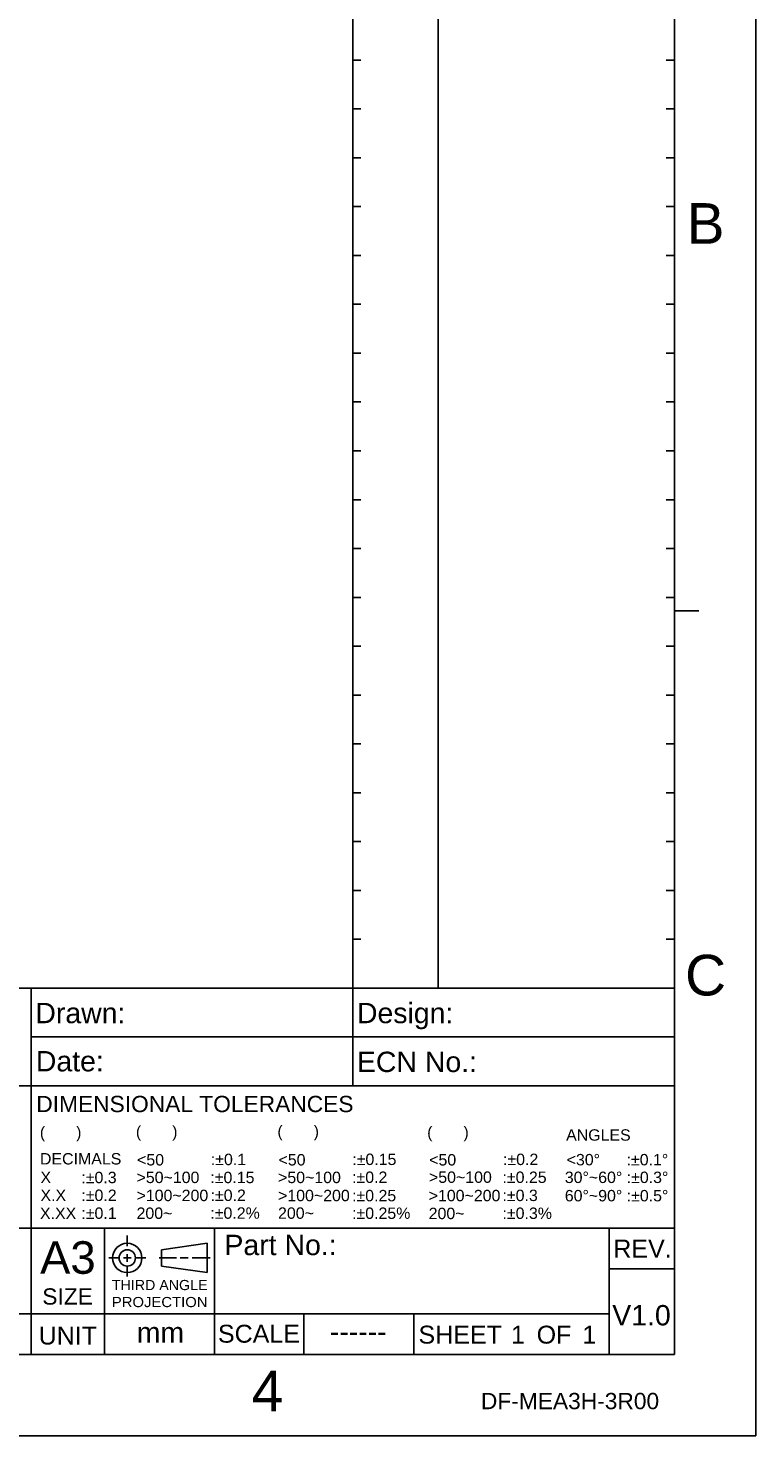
# Model space of a CAD drawing. Header units: millimetres. Extents: x -95 to 535, y -111 to 334.
# Tile 18 of 19: x 401 to 535, y -111 to 148. Entities that reach past the tile are written whole.
import ezdxf
from ezdxf.enums import TextEntityAlignment as Align

# ---------------------------------------------------------------- set-up
doc = ezdxf.new("R2010")
doc.units = ezdxf.units.MM
doc.header["$LTSCALE"] = 23.1
doc.layers.get('0').update_dxf_attribs({"linetype": 'CONTINUOUS'})
doc.layers.add('DIM', color=6, linetype='CONTINUOUS')
doc.layers.add('DRAWING FRAME', color=1, linetype='CONTINUOUS')
doc.styles.add('ARIAL', font='ARIAL.TTF')

msp = doc.modelspace()

# ---------------------------------------------------------------- linework, layer by layer
at = {"layer": 'DRAWING FRAME', "color": 4}
for p in [(535.4447, 334.3981), (535.4447, 334.3981), (-94.5553, -111.1019)]:
    msp.add_line(p, (535.4447, -111.1019), dxfattribs=at)
at = {"layer": 'DRAWING FRAME', "color": 3}
for p, q in [((461.1947, -28.6019), (461.1947, 319.3981)), ((476.9447, -28.6019), (476.9447, 319.3981)), ((520.4447, 319.3981), (520.4447, -96.1019)), ((462.6947, 142.3981), (461.1947, 142.3981)), ((520.4447, 142.3981), (518.9447, 142.3981)), ((462.6947, 133.3981), (461.1947, 133.3981)), ((520.4447, 133.3981), (518.9447, 133.3981)), ((462.6947, 124.3981), (461.1947, 124.3981)), ((520.4447, 124.3981), (518.9447, 124.3981)), ((462.6947, 115.3981), (461.1947, 115.3981)), ((520.4447, 115.3981), (518.9447, 115.3981)), ((462.6947, 106.3981), (461.1947, 106.3981)), ((520.4447, 106.3981), (518.9447, 106.3981)), ((462.6947, 97.3981), (461.1947, 97.3981)), ((520.4447, 97.3981), (518.9447, 97.3981)), ((462.6947, 88.3981), (461.1947, 88.3981)), ((520.4447, 88.3981), (518.9447, 88.3981)), ((462.6947, 79.3981), (461.1947, 79.3981)), ((520.4447, 79.3981), (518.9447, 79.3981)), ((462.6947, 70.3981), (461.1947, 70.3981)), ((520.4447, 70.3981), (518.9447, 70.3981)), ((462.6947, 61.3981), (461.1947, 61.3981)), ((520.4447, 61.3981), (518.9447, 61.3981)), ((462.6947, 52.3981), (461.1947, 52.3981)), ((520.4447, 52.3981), (518.9447, 52.3981)), ((462.6947, 43.3981), (461.1947, 43.3981)), ((520.4447, 43.3981), (518.9447, 43.3981)), ((520.4447, 40.8981), (524.9447, 40.8981)), ((520.4447, 40.8981), (524.9447, 40.8981)), ((462.6947, 34.3981), (461.1947, 34.3981)), ((520.4447, 34.3981), (518.9447, 34.3981)), ((462.6947, 25.3981), (461.1947, 25.3981)), ((520.4447, 25.3981), (518.9447, 25.3981)), ((462.6947, 16.3981), (461.1947, 16.3981)), ((520.4447, 16.3981), (518.9447, 16.3981)), ((462.6947, 7.3981), (461.1947, 7.3981)), ((520.4447, 7.3981), (518.9447, 7.3981)), ((462.6947, -1.6019), (461.1947, -1.6019)), ((520.4447, -1.6019), (518.9447, -1.6019)), ((462.6947, -10.6019), (461.1947, -10.6019)), ((520.4447, -10.6019), (518.9447, -10.6019)), ((462.6947, -19.6019), (461.1947, -19.6019)), ((520.4447, -19.6019), (518.9447, -19.6019)), ((520.4447, -28.6019), (292.4447, -28.6019)), ((401.9447, -28.6019), (401.9447, -72.8519)), ((461.1947, -28.6019), (461.1947, -46.6019)), ((520.4447, -37.6019), (401.9447, -37.6019)), ((520.4447, -46.6019), (292.4447, -46.6019)), ((520.4447, -72.8519), (292.4447, -72.8519)), ((401.9447, -72.8519), (401.9447, -96.1019)), ((415.4447, -72.8519), (415.4447, -96.1019)), ((435.6947, -72.8519), (435.6947, -96.1019)), ((508.4447, -72.8519), (508.4447, -96.1019)), ((520.4447, -80.3519), (508.4447, -80.3519)), ((508.4447, -88.6019), (292.4447, -88.6019)), ((452.1947, -88.6019), (452.1947, -96.1019)), ((472.4447, -88.6019), (472.4447, -96.1019)), ((520.4447, -96.1019), (-79.5553, -96.1019))]:
    msp.add_line(p, q, dxfattribs=at)
at = {"layer": 'DRAWING FRAME', "color": 1}
for p, q in [((419.6341, -76.1558), (419.6341, -74.1758)), ((419.6341, -77.6067), (419.6341, -79.0467)), ((434.3341, -75.6267), (425.9341, -76.8267)), ((425.9341, -76.8267), (425.9341, -79.8267)), ((434.3341, -75.6267), (434.3341, -81.0267)), ((418.1941, -78.3267), (416.2141, -78.3267)), ((418.9141, -78.3267), (420.3541, -78.3267)), ((419.6341, -79.7667), (419.6341, -81.7467)), ((421.0741, -78.3267), (423.0541, -78.3267)), ((428.6848, -78.3267), (425.4939, -78.3267)), ((425.9341, -79.8267), (434.3341, -81.0267)), ((429.4048, -78.3267), (430.8448, -78.3267)), ((431.5648, -78.3267), (434.9142, -78.3267))]:
    msp.add_line(p, q, dxfattribs=at)
for radius in [2.7, 1.5]:
    msp.add_circle((419.6341, -78.3267), radius, dxfattribs=at)

# ---------------------------------------------------------------- texts
at = {"color": 1, "linetype": 'Continuous', "style": 'ARIAL'}
for s, p in [('(       )', (403.5274, -56.2204)), ('(       )', (421.2262, -56.0905)), ('(       )', (447.2957, -56.0301)), ('(       )', (474.8874, -56.2068)), ('ANGLES  ', (500.4889, -56.7148)), ('DECIMALS', (403.5472, -61.1009)), ('<50', (421.4351, -61.2828)), (':%%p0.1', (435.0307, -61.2167)), ('<50', (447.5046, -61.2832)), (':%%p0.15', (461.091, -61.1984)), ('<50', (475.2595, -61.2906)), (':%%p0.2', (488.8597, -61.2055)), ('<30%%d      :%%p0.1%%d', (500.5877, -61.2629)), (':%%p0.3', (411.1728, -64.5444)), (':%%p0.15', (434.9379, -64.5414)), (':%%p0.2', (461.05, -64.4959)), (':%%p0.25', (488.7669, -64.5029)), ('30%%d~60%%d :%%p0.3%%d', (500.2488, -64.5168)), ('X', (403.6435, -64.5285)), ('>50~100', (421.3423, -64.5228)), ('>50~100', (447.4118, -64.5287)), ('>50~100', (475.2186, -64.4843)), ('X.X', (403.6435, -67.8322)), (':%%p0.2', (411.1728, -67.8263)), ('>100~200', (421.3423, -67.8478)), (':%%p0.2', (434.9802, -67.8222)), ('>100~200', (447.4118, -67.867)), (':%%p0.25', (461.05, -67.886)), ('>100~200', (475.1667, -67.8744)), (':%%p0.3', (488.7669, -67.8411)), ('60%%d~90%%d :%%p0.5%%d', (500.2488, -67.8954)), ('X.XX', (403.5489, -71.1453)), (':%%p0.1', (411.1728, -71.1229)), ('200~', (421.3423, -71.1248)), (':%%p0.2%', (434.9379, -71.1001)), ('200~', (447.4118, -71.1081)), (':%%p0.25%', (461.05, -71.1271)), ('200~', (475.1667, -71.1674)), (':%%p0.3%', (488.7669, -71.1342))]:
    msp.add_text(s, height=2.1, dxfattribs=at).set_placement(p)
at = {"layer": 'DIM', "style": 'ARIAL'}
for s, height, p in [('V1.0', 3.75, (508.9901, -90.7499)), ('mm', 3.75, (421.3875, -93.9306)), ('mm', 3.75, (421.3875, -93.9306)), ('------', 3.75, (456.966, -93.7596)), ('------', 3.75, (456.966, -93.7596)), ('1', 3.3, (490.3323, -94.1037)), ('1', 3.3, (490.3323, -94.1037)), ('1', 3.3, (503.4927, -94.1037)), ('1', 3.3, (503.4927, -94.1037))]:
    msp.add_text(s, height=height, dxfattribs=at).set_placement(p)
at = {"layer": 'DRAWING FRAME', "color": 1, "style": 'ARIAL'}
for s, p in [('B', (526.1821, 112.2911)), ('C', (526.1821, -26.2089)), ('4', (445.4536, -102.845))]:
    msp.add_text(s, height=7.5, dxfattribs=at).set_placement(p, align=Align.MIDDLE)
for s, height, p in [('Design:', 3.75, (461.9518, -35.0669)), ('Drawn:', 3.75, (402.7018, -35.0669)), ('Date:', 3.75, (402.7891, -43.944)), ('ECN No.:', 3.75, (461.9518, -44.0669)), ('DIMENSIONAL TOLERANCES', 3, (402.8721, -51.4553)), ('A3', 6, (403.5667, -81.2443)), ('Part No.:', 3.75, (437.5417, -77.8054)), ('REV.', 3.3, (509.1853, -78.2423)), ('SIZE', 3, (403.9784, -86.924)), ('SCALE', 3.3, (436.3422, -93.9323)), ('SHEET     OF', 3.3, (473.2884, -94.1037)), ('UNIT', 3.3, (403.3087, -94.276))]:
    msp.add_text(s, height=height, dxfattribs=at).set_placement(p)
at = {"layer": 'DRAWING FRAME', "color": 1, "linetype": 'ByBlock', "style": 'ARIAL'}
for s, width, p, p2 in [('THIRD ANGLE', 1.000794, (416.7929, -84.2488), (434.4173, -84.2488)), ('PROJECTION', 1.044018, (416.7929, -87.3868), (434.4174, -87.3868))]:
    msp.add_text(s, height=1.875, dxfattribs=dict(at, width=width)).set_placement(p, p2, align=Align.FIT)
at = {"layer": 'DRAWING FRAME', "style": 'ARIAL'}
msp.add_text('DF-MEA3H-3R00', height=3, dxfattribs=at).set_placement((484.7946, -106.1885))

doc.saveas('drawing.dxf')
